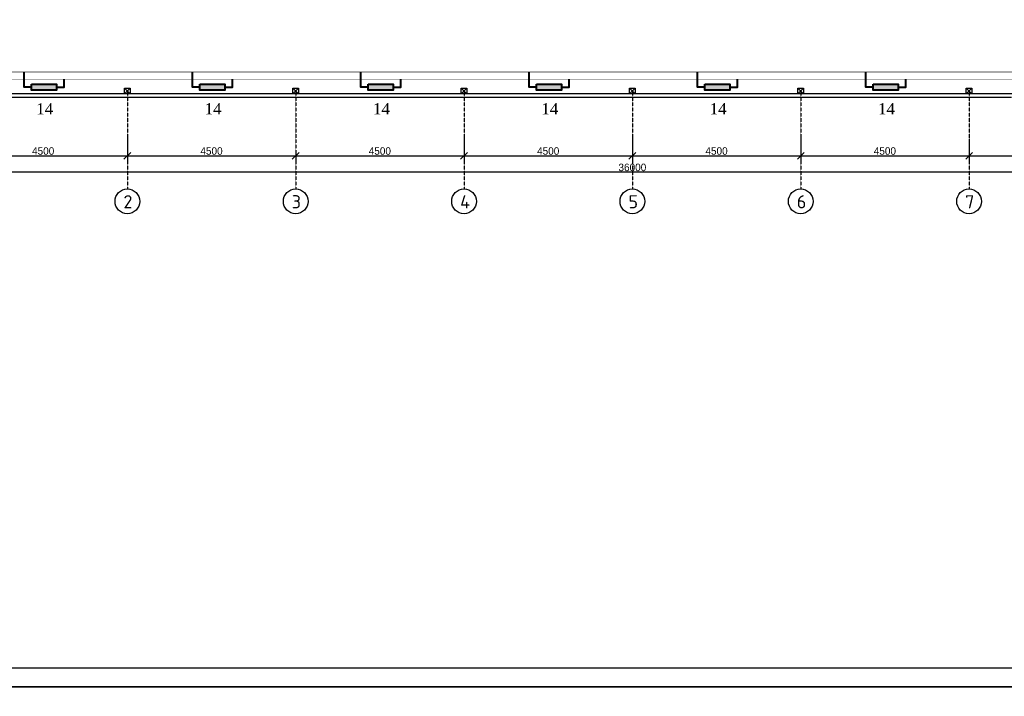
# Model space of a CAD drawing. Extents: x 4114239 to 5838486, y 780458 to 1383318.
# Tile 212 of 231: x 4537444 to 4563764, y 1299068 to 1317144. Entities that reach past the tile are written whole.
import ezdxf
from ezdxf import colors
from ezdxf.entities.mleader import LeaderData, LeaderLine
from ezdxf.math import Vec2, Vec3

# ---------------------------------------------------------------- set-up
doc = ezdxf.new("R2010")
doc.units = 0
doc.header["$MEASUREMENT"] = 0
doc.linetypes.add('ACAD_ISO10W100', pattern=[18, 12, -3, 0, -3])
doc.linetypes.add('DASHED', pattern=[0.75, 0.5, -0.25])
for name, color, linetype, lineweight in [('-N1-B1-', 5, 'Continuous', 50), ('Основные', 160, 'Continuous', 40), ('сплошная толстая', 7, 'Continuous', 40)]:
    doc.layers.add(name, color=color, linetype=linetype, lineweight=lineweight)
doc.layers.add('7', color=7, linetype='Continuous')
doc.layers.add('PDF_Text', color=7, linetype='Continuous', true_color=0x002eb8)
doc.styles.add('ISOCPEUR_1.00', font='isocpeui.ttf')
doc.styles.add('PDF ISOCPEUR', font='isocpeur.ttf')
doc.styles.add('ГОСТ 250', font='isocpeui.ttf', dxfattribs={"height": 300})
doc.dimstyles.new('ISO-25$0', dxfattribs={"dimtxt": 200, "dimasz": 180, "dimexe": 200, "dimexo": 300, "dimgap": 30, "dimtad": 1, "dimdec": 0, "dimdsep": 46, "dimtxsty": 'Standard', "dimblk": 'OBLIQUE', "dimcen": 2, "dimdle": 150, "dimclrd": 256, "dimclre": 256, "dimclrt": 256, "dimadec": 0, "dimazin": 0, "dimtfac": 1, "dimtdec": 0, "dimtmove": 1, "dimatfit": 3, "dimldrblk": 'OBLIQUE', "dimfxl": 500, "dimfxlon": 1, "dimarcsym": 0})

# ---------------------------------------------------------------- blocks, each defined once
blk = doc.blocks.new('_None')
blk = doc.blocks.new('fffffffffffffffffffffffffffddddddddfz')
at = {"color": 0}
blk.add_lwpolyline([(3133299, 2648112), (3133449, 2648112), (3133449, 2647962), (3133299, 2647962)], close=True, dxfattribs=at)
for points in [[(3133449, 2648112), (3133299, 2647962)], [(3133449, 2647962), (3133299, 2648112)]]:
    blk.add_lwpolyline(points, dxfattribs=at)
blk = doc.blocks.new('_Oblique')
at = {"color": 0, "linetype": 'ByBlock', "lineweight": -2}
blk.add_line((-0.5, -0.5), (0.5, 0.5), dxfattribs=at)
blk = doc.blocks.new('*D2043')
at = {"color": 218, "lineweight": -2, "true_color": 0x4d004d, "transparency": 16777216}
for p, q in [((4535821, 1314005), (4535821, 1313305)), ((4540321, 1314005), (4540321, 1313305)), ((4535671, 1313505), (4540471, 1313505))]:
    blk.add_line(p, q, dxfattribs=at)
at = {"layer": 'Defpoints', "color": 0, "transparency": 16777216}
for p in [(4535821, 1315064), (4540321, 1315064), (4540321, 1313505)]:
    blk.add_point(p, dxfattribs=at)
at = {"color": 218, "lineweight": -2, "true_color": 0x4d004d, "transparency": 16777216, "xscale": 180, "yscale": 180, "zscale": 180, "rotation": 180}
blk.add_blockref('_Oblique', (4535821, 1313505), dxfattribs=at)
at = {"color": 218, "lineweight": -2, "true_color": 0x4d004d, "transparency": 16777216, "xscale": 180, "yscale": 180, "zscale": 180}
blk.add_blockref('_Oblique', (4540321, 1313505), dxfattribs=at)
at = {"color": 218, "true_color": 0x4d004d, "transparency": 16777216, "insert": (4538071, 1313635), "char_height": 200, "attachment_point": 5}
blk.add_mtext('4500', dxfattribs=at)
blk = doc.blocks.new('*D2044')
at = {"color": 218, "lineweight": -2, "true_color": 0x4d004d, "transparency": 16777216}
for p, q in [((4540321, 1314005), (4540321, 1313305)), ((4540171, 1313505), (4544971, 1313505)), ((4544821, 1313630), (4544821, 1313305))]:
    blk.add_line(p, q, dxfattribs=at)
at = {"layer": 'Defpoints', "color": 0, "transparency": 16777216}
for p in [(4540321, 1315064), (4544821, 1313930), (4544821, 1313505)]:
    blk.add_point(p, dxfattribs=at)
at = {"color": 218, "lineweight": -2, "true_color": 0x4d004d, "transparency": 16777216, "xscale": 180, "yscale": 180, "zscale": 180, "rotation": 180}
blk.add_blockref('_Oblique', (4540321, 1313505), dxfattribs=at)
at = {"color": 218, "lineweight": -2, "true_color": 0x4d004d, "transparency": 16777216, "xscale": 180, "yscale": 180, "zscale": 180}
blk.add_blockref('_Oblique', (4544821, 1313505), dxfattribs=at)
at = {"color": 218, "true_color": 0x4d004d, "transparency": 16777216, "insert": (4542571, 1313635), "char_height": 200, "attachment_point": 5}
blk.add_mtext('4500', dxfattribs=at)
blk = doc.blocks.new('*D2045')
at = {"color": 218, "lineweight": -2, "true_color": 0x4d004d, "transparency": 16777216}
for p, q in [((4549321, 1314005), (4549321, 1313305)), ((4544671, 1313505), (4549471, 1313505)), ((4544821, 1313630), (4544821, 1313305))]:
    blk.add_line(p, q, dxfattribs=at)
at = {"layer": 'Defpoints', "color": 0, "transparency": 16777216}
for p in [(4549321, 1314346), (4544821, 1313930), (4549321, 1313505)]:
    blk.add_point(p, dxfattribs=at)
at = {"color": 218, "lineweight": -2, "true_color": 0x4d004d, "transparency": 16777216, "xscale": 180, "yscale": 180, "zscale": 180, "rotation": 180}
blk.add_blockref('_Oblique', (4544821, 1313505), dxfattribs=at)
at = {"color": 218, "lineweight": -2, "true_color": 0x4d004d, "transparency": 16777216, "xscale": 180, "yscale": 180, "zscale": 180}
blk.add_blockref('_Oblique', (4549321, 1313505), dxfattribs=at)
at = {"color": 218, "true_color": 0x4d004d, "transparency": 16777216, "insert": (4547071, 1313635), "char_height": 200, "attachment_point": 5}
blk.add_mtext('4500', dxfattribs=at)
blk = doc.blocks.new('*D2046')
at = {"color": 218, "lineweight": -2, "true_color": 0x4d004d, "transparency": 16777216}
for p, q in [((4549321, 1314005), (4549321, 1313305)), ((4553821, 1313977), (4553821, 1313305)), ((4549171, 1313505), (4553971, 1313505))]:
    blk.add_line(p, q, dxfattribs=at)
at = {"layer": 'Defpoints', "color": 0, "transparency": 16777216}
for p in [(4549321, 1314346), (4553821, 1314277), (4553821, 1313505)]:
    blk.add_point(p, dxfattribs=at)
at = {"color": 218, "lineweight": -2, "true_color": 0x4d004d, "transparency": 16777216, "xscale": 180, "yscale": 180, "zscale": 180, "rotation": 180}
blk.add_blockref('_Oblique', (4549321, 1313505), dxfattribs=at)
at = {"color": 218, "lineweight": -2, "true_color": 0x4d004d, "transparency": 16777216, "xscale": 180, "yscale": 180, "zscale": 180}
blk.add_blockref('_Oblique', (4553821, 1313505), dxfattribs=at)
at = {"color": 218, "true_color": 0x4d004d, "transparency": 16777216, "insert": (4551571, 1313635), "char_height": 200, "attachment_point": 5}
blk.add_mtext('4500', dxfattribs=at)
blk = doc.blocks.new('*D2047')
at = {"color": 218, "lineweight": -2, "true_color": 0x4d004d, "transparency": 16777216}
for p, q in [((4553821, 1313977), (4553821, 1313305)), ((4558321, 1314005), (4558321, 1313305)), ((4553671, 1313505), (4558471, 1313505))]:
    blk.add_line(p, q, dxfattribs=at)
at = {"layer": 'Defpoints', "color": 0, "transparency": 16777216}
for p in [(4553821, 1314277), (4558321, 1314332), (4558321, 1313505)]:
    blk.add_point(p, dxfattribs=at)
at = {"color": 218, "lineweight": -2, "true_color": 0x4d004d, "transparency": 16777216, "xscale": 180, "yscale": 180, "zscale": 180, "rotation": 180}
blk.add_blockref('_Oblique', (4553821, 1313505), dxfattribs=at)
at = {"color": 218, "lineweight": -2, "true_color": 0x4d004d, "transparency": 16777216, "xscale": 180, "yscale": 180, "zscale": 180}
blk.add_blockref('_Oblique', (4558321, 1313505), dxfattribs=at)
at = {"color": 218, "true_color": 0x4d004d, "transparency": 16777216, "insert": (4556071, 1313635), "char_height": 200, "attachment_point": 5}
blk.add_mtext('4500', dxfattribs=at)
blk = doc.blocks.new('*D2048')
at = {"color": 218, "lineweight": -2, "true_color": 0x4d004d, "transparency": 16777216}
for p, q in [((4558321, 1314005), (4558321, 1313305)), ((4562821, 1313963), (4562821, 1313305)), ((4558171, 1313505), (4562971, 1313505))]:
    blk.add_line(p, q, dxfattribs=at)
at = {"layer": 'Defpoints', "color": 0, "transparency": 16777216}
for p in [(4558321, 1314332), (4562821, 1314263), (4562821, 1313505)]:
    blk.add_point(p, dxfattribs=at)
at = {"color": 218, "lineweight": -2, "true_color": 0x4d004d, "transparency": 16777216, "xscale": 180, "yscale": 180, "zscale": 180, "rotation": 180}
blk.add_blockref('_Oblique', (4558321, 1313505), dxfattribs=at)
at = {"color": 218, "lineweight": -2, "true_color": 0x4d004d, "transparency": 16777216, "xscale": 180, "yscale": 180, "zscale": 180}
blk.add_blockref('_Oblique', (4562821, 1313505), dxfattribs=at)
at = {"color": 218, "true_color": 0x4d004d, "transparency": 16777216, "insert": (4560571, 1313635), "char_height": 200, "attachment_point": 5}
blk.add_mtext('4500', dxfattribs=at)
blk = doc.blocks.new('*D2049')
at = {"color": 218, "lineweight": -2, "true_color": 0x4d004d, "transparency": 16777216}
for p, q in [((4562821, 1313963), (4562821, 1313305)), ((4567321, 1313907), (4567321, 1313305)), ((4562671, 1313505), (4567471, 1313505))]:
    blk.add_line(p, q, dxfattribs=at)
at = {"layer": 'Defpoints', "color": 0, "transparency": 16777216}
for p in [(4562821, 1314263), (4567321, 1314207), (4567321, 1313505)]:
    blk.add_point(p, dxfattribs=at)
at = {"color": 218, "lineweight": -2, "true_color": 0x4d004d, "transparency": 16777216, "xscale": 180, "yscale": 180, "zscale": 180, "rotation": 180}
blk.add_blockref('_Oblique', (4562821, 1313505), dxfattribs=at)
at = {"color": 218, "lineweight": -2, "true_color": 0x4d004d, "transparency": 16777216, "xscale": 180, "yscale": 180, "zscale": 180}
blk.add_blockref('_Oblique', (4567321, 1313505), dxfattribs=at)
at = {"color": 218, "true_color": 0x4d004d, "transparency": 16777216, "insert": (4565071, 1313635), "char_height": 200, "attachment_point": 5}
blk.add_mtext('4500', dxfattribs=at)
blk = doc.blocks.new('*D2042')
at = {"color": 218, "lineweight": -2, "true_color": 0x4d004d, "transparency": 16777216}
for p, q in [((4571971, 1313067), (4535671, 1313067)), ((4535821, 1313067), (4535821, 1312867)), ((4571821, 1313067), (4571821, 1312867))]:
    blk.add_line(p, q, dxfattribs=at)
at = {"layer": 'Defpoints', "color": 0, "transparency": 16777216}
for p in [(4535821, 1313305), (4571821, 1313305), (4535821, 1313067)]:
    blk.add_point(p, dxfattribs=at)
at = {"color": 218, "lineweight": -2, "true_color": 0x4d004d, "transparency": 16777216, "xscale": 180, "yscale": 180, "zscale": 180, "rotation": 180}
blk.add_blockref('_Oblique', (4535821, 1313067), dxfattribs=at)
at = {"color": 218, "lineweight": -2, "true_color": 0x4d004d, "transparency": 16777216, "xscale": 180, "yscale": 180, "zscale": 180}
blk.add_blockref('_Oblique', (4571821, 1313067), dxfattribs=at)
at = {"color": 218, "true_color": 0x4d004d, "transparency": 16777216, "insert": (4553821, 1313197), "char_height": 200, "attachment_point": 5}
blk.add_mtext('36000', dxfattribs=at)
blk = doc.blocks.new('hgknb')
at = {"layer": 'сплошная толстая', "linetype": 'ByBlock', "ltscale": 100}
blk.add_hatch(color=256, dxfattribs=at).paths.add_polyline_path([(639252, -203169), (639920, -203169), (639920, -203324), (639252, -203324)])
blk.add_lwpolyline([(639252, -203324), (639920, -203324), (639920, -203169), (639252, -203169)], close=True, dxfattribs=at)
blk.add_lwpolyline([(639252, -203324), (639920, -203324), (639920, -203169), (639252, -203169)], close=True, dxfattribs=at)
at = {"layer": 'сплошная толстая'}
blk.add_lwpolyline([(639252, -203247), (639052, -203247), (639052, -203652)], dxfattribs=at)
at = {"layer": 'сплошная толстая', "linetype": 'ByBlock', "ltscale": 100}
blk.add_lwpolyline([(639920, -203247), (640120, -203247), (640120, -203462)], dxfattribs=at)

msp = doc.modelspace()

# ---------------------------------------------------------------- linework, layer by layer
at = {"color": 1, "linetype": 'DASHED', "ltscale": 2}
for p, q in [((4540321.2859, 1315239.2744), (4540321.2859, 1312621.5455)), ((4544821.2859, 1315239.2744), (4544821.2859, 1312621.5455)), ((4549321.2859, 1315239.2744), (4549321.2859, 1312621.5455)), ((4553821.2859, 1315239.2744), (4553821.2859, 1312621.5455)), ((4558321.2859, 1315239.2744), (4558321.2859, 1312621.5455)), ((4562821.2859, 1315239.2744), (4562821.2859, 1312621.5455))]:
    msp.add_line(p, q, dxfattribs=at)
at = {"color": 0}
for points in [[(4563958.9746, 1315064.2744), (4535646.2859, 1315064.2744), (4535646.2859, 1331264.2744), (4571996.5145, 1331264.2744), (4571995.3455, 1322964.2719)], [(4563958.9652, 1315164.2744), (4535746.2859, 1315164.2744), (4535746.2859, 1331164.2744), (4571896.5005, 1331164.2744), (4571895.5021, 1322964.2719)]]:
    msp.add_lwpolyline(points, dxfattribs=at)
msp.add_lwpolyline([(4535746.2859, 1331164.2744), (4566565.4001, 1331164.2744), (4566565.4001, 1315164.2744), (4535746.2859, 1315164.2744)], close=True, dxfattribs=at)
at = {"color": 5, "linetype": 'ACAD_ISO10W100', "ltscale": 100, "const_width": 10}
msp.add_lwpolyline([(4536408.2189, 1315747.038), (4571311.5358, 1315747.038)], dxfattribs=at)
at = {"color": 5, "const_width": 10}
msp.add_lwpolyline([(4536218.2189, 1315556.5885), (4571501.5358, 1315556.5885)], dxfattribs=at)
for centre in [(4540321.2859, 1312291.5455), (4544821.2859, 1312291.5455), (4549321.2859, 1312291.5455), (4553821.2859, 1312291.5455), (4558321.2859, 1312291.5455), (4562821.2859, 1312291.5455)]:
    msp.add_circle(centre, 330)
at = {"layer": '7', "ltscale": 0.001}
msp.add_lwpolyline([(4523599.0499, 1299318.2963), (4582999.0499, 1299318.2963), (4582999.0499, 1257318.2963), (4523599.0499, 1257318.2963)], close=True, dxfattribs=at)

# ---------------------------------------------------------------- block references
at = {"color": 7, "xscale": -1, "rotation": 180}
for p in [(3898508.7984, 1112095.3931), (3903008.7984, 1112095.3931), (3907508.7984, 1112095.3931), (3912008.7984, 1112095.3931), (3916508.7984, 1112095.3931), (3921008.7984, 1112095.3931)]:
    msp.add_blockref('hgknb', p, dxfattribs=at)
at = {"color": 0}
for p in [(1406946.8719, -1332797.5832), (1411446.8719, -1332797.5832), (1415946.8719, -1332797.5832), (1420446.8719, -1332797.5832), (1424946.8719, -1332797.5832), (1429446.8719, -1332797.5832)]:
    msp.add_blockref('fffffffffffffffffffffffffffddddddddfz', p, dxfattribs=at)

# ---------------------------------------------------------------- texts
at = {"color": 0, "char_height": 300, "attachment_point": 5}
for insert in [(4538114.2024, 1314764.7444), (4542614.2024, 1314764.7444), (4547114.2024, 1314764.7444), (4551614.2024, 1314764.7444), (4556114.2024, 1314764.7444), (4560614.2024, 1314764.7444)]:
    msp.add_mtext('{\\fSylfaen|b0|i0|c0|p18;14}', dxfattribs=dict(at, insert=insert))
at = {"layer": 'PDF_Text', "color": 0, "style": 'PDF ISOCPEUR'}
for s, p in [('2', (4540217.3652, 1312104.3658)), ('3', (4544717.3652, 1312104.3658)), ('4', (4549217.3652, 1312104.3658)), ('5', (4553717.3652, 1312104.3658)), ('6', (4558217.3652, 1312104.3658)), ('7', (4562717.3652, 1312104.3658))]:
    msp.add_text(s, height=351.7196, dxfattribs=at).set_placement(p)
at = {"layer": 'Основные', "color": 0, "insert": (4311639.514, 1322203.1881), "char_height": 351, "width": 18425.165916, "attachment_point": 1, "style": 'ГОСТ 250'}
msp.add_mtext('\\pi1037; Гипохлорит получают, пропуская газообразный хлор через раствор гидроксида натрия в строго контролируемых условиях. Для повышения стабильности препарата при хранении часть не прореагировавшей щелочи оставляют в дезинфицирующем средстве, поэтому получаемый раствор препарата характеризуется очень высоком значением pH - около 12.\\PДаже при соблюдении благоприятных условий хранения (в темном месте при пониженной температуре) гипохлорит медленно разлагается, теряя часть хлора и образуя кислород. Однако значение pH при этом остается высоким.  В летние месяцы рекомендуется хранить раствор гипохлорита натрия в темном контейнере не дольше одного месяца при максимально низкой температуре.\\P{\\LНикогда не добавляйте кислоту непосредственно к раствору гипохлорита, так как это приведет к образованию ядовитого газообразного хлора.\\P\\pi0;ВНИМАНИЕ: ВСЕГДА вносите химический агент в воду. НИКОГДА не добавляйте воду к химическим агентам во избежание несчастных случаев.\\P}   Необходимая для коррекции pH кислота должна подаваться в бассейн постепенно. В случае использования хлористоводородной (соляной) кислоты ее необходимо разбавить перед добавлением в бассейн.  Это можно сделать, например, в ведре или канистре, добавив к воде из бассейна соляную кислоту (конкретные концентрации, объемы и дозировки должны присутствовать в инструкции по применению, предоставляемой производителем).\\P\\pi1037;При применении сухого препарата для понижения pH (гидросульфата натрия) его необходимо предварительно растворить в воде. Вне зависимости от того, какой препарат вы используете (жидкий или твердый), старайтесь как можно более равномерно распределять в бассейне приготовленный раствор понижающего pH реагента. \\PГипохлорит кальция  является более стабильным аналогом гипохлорита натрия. Коммерчески доступны препараты в форме гранул или таблеток с содержанием доступного хлора вплоть до 65%, что выше, чем в случае гипохлорита натрия.\\PГипохлорит кальция растворяют в воде и подают в циркуляционную систему автоматически.  Постоянное использование гипохлорита приводит к увеличению уровня кальция в воде. Это является безусловным достоинством препарата в регионах с мягкой водой. В таких условиях в бассейнах часто наблюдается «растворение» цемента между керамическими плитками из-за того, что вода испытывает «нехватку кальция», и ей требуются источники кальция для компенсации его уровня. В этом случае гипохлорит кальция выполняет сразу две функции: дезинфицирует воду и помогает устранить нехватку кальция.', dxfattribs=at)

# ---------------------------------------------------------------- dimensions: what is measured, and where the dimension line sits
at = {"color": 0}
for base, p1, p2, picture, middle in [((4540321.2859, 1313505.13), (4535821.271, 1315064.2596), (4540321.2859, 1315064.2596), '*D2043', (4538071.2784, 1313635.13)), ((4544821.2859, 1313505.13), (4540321.2859, 1315064.2596), (4544821.2859, 1313930.41), '*D2044', (4542571.2859, 1313635.13)), ((4549321.2859, 1313505.13), (4544821.2859, 1313930.41), (4549321.2859, 1314346.0931), '*D2045', (4547071.2859, 1313635.13)), ((4553821.2859, 1313505.13), (4549321.2859, 1314346.0931), (4553821.2859, 1314277.0844), '*D2046', (4551571.2859, 1313635.13)), ((4558321.2859, 1313505.13), (4553821.2859, 1314277.0844), (4558321.2859, 1314331.6752), '*D2047', (4556071.2859, 1313635.13)), ((4562821.2859, 1313505.13), (4558321.2859, 1314331.6752), (4562821.2859, 1314262.6665), '*D2048', (4560571.2859, 1313635.13)), ((4567321.2859, 1313505.13), (4562821.2859, 1314262.6665), (4567321.2859, 1314207.4547), '*D2049', (4565071.2859, 1313635.13)), ((4535821.271, 1313066.6139), (4571821.2859, 1313305.13), (4535821.271, 1313305.13), '*D2042', (4553821.2784, 1313196.6139))]:
    dim = msp.add_linear_dim(base=base, p1=p1, p2=p2, dimstyle='ISO-25$0', dxfattribs=at)
    dim.commit()
    dim.dimension.update_dxf_attribs({"geometry": picture, "text_midpoint": middle})

# ---------------------------------------------------------------- next in the draw order: leaders
at = {"layer": '-N1-B1-', "color": 0}
ml = msp.add_multileader_mtext('Standard', dxfattribs=at)
ml.set_content('{\\C0;Выпуск К1-2 \\P∅110 L=5000}', color=(0, 0, 0), style='ISOCPEUR_1.00')
ml.set_leader_properties(color=256, linetype='ByLayer', lineweight=15)
ml.set_arrow_properties(name='NONE')
ml.build(insert=Vec2(0, 0))
ml.multileader.update_dxf_attribs({"text_left_attachment_type": 6, "text_right_attachment_type": 6, "dogleg_length": 0.1251, "arrow_head_size": 160000, "scale": 200})
ctx = ml.context
ctx.base_point, ctx.scale, ctx.char_height, ctx.arrow_head_size, ctx.landing_gap_size, ctx.plane_origin = Vec3(4498152.2194, 1306432.4421), 200, 250, 160000, 0, Vec3(4512217.2253, 1300150.2328)
ctx.left_attachment, ctx.right_attachment, ctx.text_align_type = 6, 6, 1
notes = []
notes.append((ctx, [(1, (1, 1, 0), (4498127.1937, 1306432.4421), (1, 0), 25.0257, [(2, [(4497283.5682, 1307146.3831)], 0, [])])]))
ctx.mtext.insert, ctx.mtext.width, ctx.mtext.alignment, ctx.mtext.flow_direction = Vec3(4499153.0716, 1306732.4421), 2397.184066, 2, 5
ctx.mtext.has_bg_fill, ctx.mtext.bg_color, ctx.mtext.bg_scale_factor, ctx.mtext.bg_transparency, ctx.mtext.use_window_bg_color = 1, -1073741824, 1, 0, 1
for ctx, leaders in notes:
    for number, flags, end, landing, length, lines in leaders:
        leader = LeaderData()
        leader.index, (leader.has_last_leader_line, leader.has_dogleg_vector, leader.attachment_direction) = number, flags
        leader.last_leader_point, leader.dogleg_vector, leader.dogleg_length = Vec3(end), Vec3(landing), length
        for number, points, colour, breaks in lines:
            line = LeaderLine()
            line.index, line.vertices, line.color, line.breaks = number, Vec3.list(points), colors.encode_raw_color(colour), breaks
            leader.lines.append(line)
        ctx.leaders.append(leader)

# ---------------------------------------------------------------- next in the draw order: linework, layer by layer
at = {"ltscale": 100}
msp.add_lwpolyline([(4582499.0499, 1299818.2963), (4525599.0499, 1299818.2963), (4525599.0499, 1340818.2963), (4582499.0499, 1340818.2963)], close=True, dxfattribs=at)
at = {"layer": '7', "ltscale": 0.001}
msp.add_lwpolyline([(4523599.0499, 1341318.2963), (4582999.0499, 1341318.2963), (4582999.0499, 1299318.2963), (4523599.0499, 1299318.2963)], close=True, dxfattribs=at)

doc.saveas('drawing.dxf')
